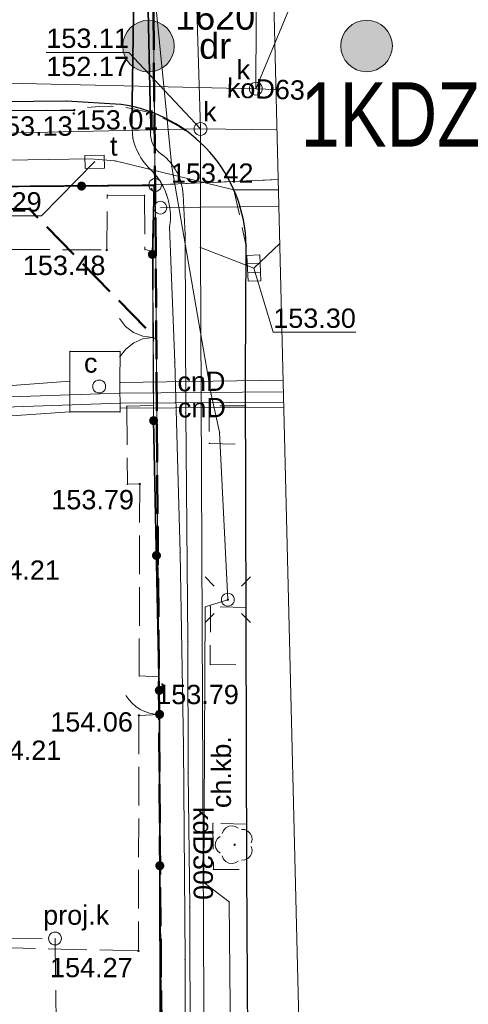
# Model space of a CAD drawing. Header units: metres. Extents: x 6492566 to 6492823, y 5613584 to 5613735.
# Tile 31 of 32: x 6492806 to 6492823, y 5613672 to 5613710. Entities that reach past the tile are written whole.
import ezdxf
from ezdxf.enums import TextEntityAlignment as Align

# ---------------------------------------------------------------- set-up
doc = ezdxf.new("R2010")
doc.units = ezdxf.units.M
for name, pattern in [('L_0_06', [2, 1.5, -0.5]), ('PRZER1-1', [2, 1, -1]), ('PRZER2-1', [3, 2, -1]), ('PRZER3-1', [4, 3, -1])]:
    doc.linetypes.add(name, pattern=pattern)
doc.layers.get('0').update_dxf_attribs({"linetype": 'CONTINUOUS', "lineweight": 18, "true_color": 0x000000})
for name, color, linetype, lineweight in [('GEPPGD', 7, 'CONTINUOUS', 18), ('GESDZI', 7, 'CONTINUOUS', 18), ('GESDZI_O', 7, 'CONTINUOUS', 18), ('GOSRBG', 7, 'CONTINUOUS', 18), ('GSLKBR', 7, 'CONTINUOUS', 18), ('GSLKFU', 7, 'CONTINUOUS', 18), ('GSLKOG', 7, 'CONTINUOUS', 35), ('GSLKRW', 7, 'CONTINUOUS', 25), ('GSPPRB', 7, 'CONTINUOUS', 18), ('GSPWPS', 7, 'CONTINUOUS', 13), ('GSPWPS_O', 7, 'CONTINUOUS', 13), ('GSSKOD', 7, 'PRZER2-1', 18), ('GSSKOD_O', 7, 'PRZER2-1', 18), ('GSSOTW', 7, 'PRZER3-1', 18), ('GULLOB', 7, 'CONTINUOUS', 35), ('GUPELA', 7, 'CONTINUOUS', 18), ('GUPISN', 7, 'PRZER1-1', 18), ('GUPIWZ', 7, 'CONTINUOUS', 18), ('GUPIWZ_O', 7, 'CONTINUOUS', 18), ('GUPPRZ', 7, 'CONTINUOUS', 18), ('GUPPRZ_O', 7, 'CONTINUOUS', 18), ('GUSIKP', 7, 'CONTINUOUS', 18)]:
    doc.layers.add(name, color=color, linetype=linetype, lineweight=lineweight)
for name, color, linetype, lineweight, true_color in [('GESUZY', 7, 'PRZER1-1', 18, 0x008000), ('GESUZY_O', 7, 'PRZER1-1', 18, 0x008000), ('GSPRDL', 7, 'CONTINUOUS', 18, 0x008000), ('GULCPR', 7, 'CONTINUOUS', 18, 0xd200d2), ('GULCPR_O', 7, 'CONTINUOUS', 18, 0xd200d2), ('GULEPR', 1, 'CONTINUOUS', 18, 0xff0000), ('GULKPR', 7, 'CONTINUOUS', 18, 0x803300), ('GULKPR_O', 7, 'CONTINUOUS', 18, 0x803300), ('GULTPR', 7, 'CONTINUOUS', 18, 0xff9100), ('GUPKKS', 7, 'CONTINUOUS', 18, 0x803300), ('GUPKSD', 7, 'CONTINUOUS', 18, 0x803300), ('GUPKSD_O', 7, 'CONTINUOUS', 18, 0x803300), ('mpzp_linie_rozgraniczajace', 7, 'L_0_06', 50, 0xd2691e), ('mpzp_sciezki_rowerowe', 7, 'CONTINUOUS', 18, 0xffd900)]:
    doc.layers.add(name, color=color, linetype=linetype, lineweight=lineweight, true_color=true_color)
doc.styles.add('Arial', font='Arial.ttf')
doc.styles.add('GEO-INFO', font='Arial')

# ---------------------------------------------------------------- blocks, each defined once
blk = doc.blocks.new('SPDLP')
blk.add_hatch(color=0).paths.add_polyline_path([(0, -0.09), (0.027812, -0.085595), (0.052901, -0.072812), (0.072812, -0.052901), (0.085595, -0.027812), (0.09, 0), (0.085595, 0.027812), (0.072812, 0.052901), (0.052901, 0.072812), (0.027812, 0.085595), (0, 0.09), (-0.027812, 0.085595), (-0.052901, 0.072812), (-0.072812, 0.052901), (-0.085595, 0.027812), (-0.09, 0), (-0.085595, -0.027812), (-0.072812, -0.052901), (-0.052901, -0.072812), (-0.027812, -0.085595)])
at = {"color": 0}
for points in [[(-1.271938, -0.268652), (-1.40916, -0.048001), (-1.462858, 0.20623), (-1.426585, 0.463525), (-1.304695, 0.693003), (-1.11182, 0.867117), (-0.871109, 0.964971)], [(-0.648554, 1.126667), (-0.481106, 1.325358), (-0.255912, 1.454989), (0, 1.5), (0.255912, 1.454989), (0.481106, 1.325358), (0.648554, 1.126667)], [(0.871109, 0.964971), (1.11182, 0.867117), (1.304695, 0.693003), (1.426585, 0.463525), (1.462858, 0.20623), (1.40916, -0.048001), (1.271938, -0.268652)], [(-0.137547, -1.292703), (-0.389802, -1.355024), (-0.648184, -1.327532), (-0.881678, -1.213525), (-1.062258, -1.026689), (-1.168249, -0.78945), (-1.186929, -0.530282)], [(1.186929, -0.530282), (1.168249, -0.78945), (1.062258, -1.026689), (0.881678, -1.213525), (0.648184, -1.327532), (0.389802, -1.355024), (0.137547, -1.292703)]]:
    blk.add_lwpolyline(points, dxfattribs=at)
blk = doc.blocks.new('SUUS05')
at = {"color": 0}
blk.add_lwpolyline([(0.5, -0.25), (-0.5, -0.25), (-0.5, 0.25), (0.5, 0.25)], close=True, dxfattribs=at)
for points in [[(-0.175, -0.25), (-0.175, 0.25)], [(0.175, -0.25), (0.175, 0.25)]]:
    blk.add_lwpolyline(points, dxfattribs=at)
blk = doc.blocks.new('OKRAG_PELNY')
at = {"color": 0}
blk.add_lwpolyline([(0, 0.5), (0.12941, 0.482963), (0.25, 0.433013), (0.353553, 0.353553), (0.433013, 0.25), (0.482963, 0.12941), (0.5, 0), (0.482963, -0.12941), (0.433013, -0.25), (0.353553, -0.353553), (0.25, -0.433013), (0.12941, -0.482963), (0, -0.5), (-0.12941, -0.482963), (-0.25, -0.433013), (-0.353553, -0.353553), (-0.433013, -0.25), (-0.482963, -0.12941), (-0.5, 0), (-0.482963, 0.12941), (-0.433013, 0.25), (-0.353553, 0.353553), (-0.25, 0.433013), (-0.12941, 0.482963)], close=True, dxfattribs=at)
blk = doc.blocks.new('POINT')
at = {"color": 0}
blk.add_point((0, 0), dxfattribs=at)
blk = doc.blocks.new('KOLO')
blk.add_hatch(color=0).paths.add_polyline_path([(-0.5, 0), (-0.482963, -0.12941), (-0.433013, -0.25), (-0.353553, -0.353553), (-0.25, -0.433013), (-0.12941, -0.482963), (0, -0.5), (0.12941, -0.482963), (0.25, -0.433013), (0.353553, -0.353553), (0.433013, -0.25), (0.482963, -0.12941), (0.5, 0), (0.482963, 0.12941), (0.433013, 0.25), (0.353553, 0.353553), (0.25, 0.433013), (0.12941, 0.482963), (0, 0.5), (-0.12941, 0.482963), (-0.25, 0.433013), (-0.353553, 0.353553), (-0.433013, 0.25), (-0.482963, 0.12941)])
blk = doc.blocks.new('SUEO')
blk.add_hatch(color=0).paths.add_polyline_path([(-0.002174, 0.089974), (0.023762, 0.086807), (0.042561, 0.0793), (0.060131, 0.066965), (0.076266, 0.047786), (0.086234, 0.025762), (0.089972, 0.002226), (0.088646, -0.015553), (0.081114, -0.038994), (0.066834, -0.060276), (0.049699, -0.075033), (0.027576, -0.085671), (0.004027, -0.08991), (-0.019639, -0.087831), (-0.040932, -0.080154), (-0.059082, -0.067892), (-0.073734, -0.051607), (-0.08374, -0.032979), (-0.089221, -0.011817), (-0.089063, 0.012951), (-0.082571, 0.035806), (-0.069528, 0.057148), (-0.048957, 0.075519), (-0.026898, 0.085887)])
at = {"color": 0}
for points in [[(-1.767767, 1.767767), (-1.06066, 1.06066)], [(1.767767, 1.767767), (1.06066, 1.06066)], [(-1.767767, -1.767767), (-1.06066, -1.06066)], [(1.767767, -1.767767), (1.06066, -1.06066)]]:
    blk.add_lwpolyline(points, dxfattribs=at)
blk = doc.blocks.new('SLBRA')
at = {"color": 0}
for points in [[(1.732051, 1), (1.414214, 0.585786), (1, 0.267949), (0.517638, 0.068148), (0, 0)], [(0, 0), (0.517638, -0.068148), (1, -0.267949), (1.414214, -0.585786), (1.732051, -1)]]:
    blk.add_lwpolyline(points, dxfattribs=at)
blk = doc.blocks.new('KTOK04')
at = {"color": 0}
blk.add_lwpolyline([(0, 0), (-0.01711, -0.261052), (-0.068148, -0.517638), (-0.152241, -0.765367), (-0.267949, -1), (-0.413293, -1.217523), (-0.585786, -1.414214), (-0.782477, -1.586707), (-1, -1.732051)], dxfattribs=at)
blk = doc.blocks.new('PROSTOKAT1_5-1_PELNY')
at = {"color": 0}
blk.add_lwpolyline([(0.75, -0.5), (-0.75, -0.5), (-0.75, 0.5), (0.75, 0.5)], close=True, dxfattribs=at)
blk = doc.blocks.new('EPPGS')
at = {"color": 0}
blk.add_lwpolyline([(0, 0.5), (0.154508, 0.475528), (0.293893, 0.404508), (0.404508, 0.293893), (0.475528, 0.154508), (0.5, 0), (0.475528, -0.154508), (0.404508, -0.293893), (0.293893, -0.404508), (0.154508, -0.475528), (0, -0.5), (-0.154508, -0.475528), (-0.293893, -0.404508), (-0.404508, -0.293893), (-0.475528, -0.154508), (-0.5, 0), (-0.475528, 0.154508), (-0.404508, 0.293893), (-0.293893, 0.404508), (-0.154508, 0.475528)], close=True, dxfattribs=at)

msp = doc.modelspace()

# ---------------------------------------------------------------- hatches: boundary and pattern name
at = {"layer": 'mpzp_sciezki_rowerowe', "linetype": 'Continuous', "lineweight": 18}
for points in [[(6492811.08, 5613707.692, 1), (6492811.08, 5613709.692, 1)], [(6492819.54, 5613707.7, 1), (6492819.54, 5613709.7, 1)]]:
    msp.add_hatch(color=256, dxfattribs=at).paths.add_polyline_path(points)

# ---------------------------------------------------------------- linework, layer by layer
at = {"layer": 'GESDZI', "color": 7, "linetype": 'Continuous', "lineweight": 18, "elevation": 10.22}
for points in [[(6492712.536, 5613714.767), (6492725.917, 5613714.685), (6492741.368, 5613714.627), (6492753.918, 5613714.581), (6492762.949, 5613714.549), (6492766.656, 5613714.362), (6492778.115, 5613714.246), (6492808.367, 5613714.314), (6492810.011, 5613715.605), (6492811.18, 5613718.894), (6492811.225, 5613714.142), (6492811.34, 5613703.308), (6492795.496, 5613703.173), (6492765.908, 5613702.863), (6492728.986, 5613702.408), (6492725.287, 5613701.965), (6492696.667, 5613701.05)], [(6492816.111, 5613703.516), (6492811.34, 5613703.308), (6492811.225, 5613714.142)], [(6492811.34, 5613703.308), (6492816.111, 5613703.516)], [(6492817.426, 5613599.315), (6492812.698, 5613601.399), (6492811.387, 5613603.78), (6492811.933, 5613618.576), (6492811.915, 5613622.567), (6492811.712, 5613652.238), (6492811.34, 5613703.308)]]:
    msp.add_lwpolyline(points, dxfattribs=at)
msp.add_lwpolyline([(6492795.496, 5613703.173), (6492811.34, 5613703.308), (6492811.712, 5613652.238), (6492790.984, 5613653.662), (6492791.29, 5613658.2), (6492792.19, 5613667.96), (6492792.53, 5613671.46)], close=True, dxfattribs=at)
at = {"layer": 'GESUZY', "color": 96, "linetype": 'PRZER1-1', "lineweight": 18, "ltscale": 0.5, "true_color": 0x008000, "elevation": 10.08}
for points in [[(6492712.536, 5613714.767), (6492725.917, 5613714.685), (6492741.368, 5613714.627), (6492753.918, 5613714.581), (6492762.949, 5613714.549), (6492766.656, 5613714.362), (6492778.115, 5613714.246), (6492808.367, 5613714.314), (6492810.011, 5613715.605), (6492811.18, 5613718.894), (6492811.225, 5613714.142), (6492811.34, 5613703.308), (6492795.496, 5613703.173), (6492765.908, 5613702.863), (6492728.986, 5613702.408), (6492725.287, 5613701.965), (6492696.667, 5613701.05)], [(6492811.34, 5613703.308), (6492811.225, 5613714.142), (6492815.858, 5613713.857)], [(6492811.34, 5613703.308), (6492816.111, 5613703.516)], [(6492816.111, 5613703.516), (6492811.34, 5613703.308)], [(6492817.426, 5613599.315), (6492812.698, 5613601.399), (6492811.387, 5613603.78), (6492811.933, 5613618.576), (6492811.915, 5613622.567), (6492811.712, 5613652.238), (6492811.34, 5613703.308)]]:
    msp.add_lwpolyline(points, dxfattribs=at)
msp.add_lwpolyline([(6492795.496, 5613703.173), (6492811.34, 5613703.308), (6492811.712, 5613652.238), (6492790.984, 5613653.662), (6492791.29, 5613658.2), (6492792.19, 5613667.96), (6492792.53, 5613671.46)], close=True, dxfattribs=at)
at = {"layer": 'GOSRBG', "color": 7, "linetype": 'Continuous', "lineweight": 18, "elevation": 10.04}
msp.add_lwpolyline([(6492817.555, 5613644.538), (6492815.362, 5613734.12), (6492701.054, 5613732.094), (6492651.49, 5613730.982), (6492652.622, 5613647.128), (6492704.994, 5613627.943), (6492817.382, 5613583.79)], close=True, dxfattribs=at)
at = {"layer": 'GSLKBR', "color": 7, "linetype": 'Continuous', "lineweight": 18, "elevation": 10.18}
msp.add_lwpolyline([(6492811.23, 5613700.61), (6492811.28, 5613694.16)], dxfattribs=at)
at = {"layer": 'GSLKFU', "color": 7, "linetype": 'Continuous', "lineweight": 18, "elevation": 10.18}
msp.add_lwpolyline([(6492811.5, 5613683.69), (6492811.51, 5613682.76)], dxfattribs=at)
at = {"layer": 'GSLKOG', "color": 7, "linetype": 'Continuous', "lineweight": 35, "elevation": 10.18}
for points in [[(6492795.496, 5613703.173), (6492811.3, 5613703.28), (6492811.23, 5613700.61)], [(6492811.5, 5613683.69), (6492811.28, 5613694.16)], [(6492811.53, 5613671.01), (6492811.51, 5613682.76)]]:
    msp.add_lwpolyline(points, dxfattribs=at)
at = {"layer": 'GSLKRW', "color": 7, "linetype": 'Continuous', "lineweight": 25, "elevation": 10.18}
msp.add_lwpolyline([(6492711.18, 5613706.75), (6492718.39, 5613706.8), (6492729.24, 5613706.78), (6492742.9, 5613706.75), (6492767.63, 5613706.53), (6492783.73, 5613706.33), (6492797.15, 5613706.15), (6492808.2, 5613706.21)], dxfattribs=at)
msp.add_lwpolyline([(6492815.008, 5613657.179), (6492814.889, 5613676.743), (6492814.841, 5613695.845), (6492814.871, 5613700.934, 0.369402), (6492810.012, 5613706.431), (6492807.905, 5613706.559), (6492802.784, 5613706.505)], format="xyb", dxfattribs=at)
at = {"layer": 'GSPPRB', "color": 7, "linetype": 'Continuous', "lineweight": 18}
for p in [(6492807.905, 5613706.559, 10.28), (6492810.012, 5613706.431, 10.28), (6492810.431, 5613705.653, 10.28), (6492811.164, 5613705.877, 10.28), (6492811.164, 5613705.351, 10.28), (6492810.471, 5613705.128, 10.28), (6492811.263, 5613704.861, 10.28), (6492810.704, 5613704.507, 10.28), (6492811.601, 5613704.491, 10.28), (6492813.457, 5613704.58, 10.28), (6492809.786, 5613704.239, 10.28), (6492811.98, 5613704.01, 10.28), (6492811.09, 5613703.969, 10.28), (6492812.184, 5613703.8, 10.28), (6492811.3, 5613703.28, 10.28), (6492809.48, 5613702.91, 10.28), (6492810.93, 5613702.9, 10.28), (6492811.785, 5613702.926, 10.28), (6492812.421, 5613702.928, 10.28), (6492814.389, 5613703.119, 10.28), (6492811.897, 5613701.677, 10.28), (6492812.504, 5613701.374, 10.28), (6492809.46, 5613700.78, 10.28), (6492810.94, 5613700.8, 10.28), (6492811.23, 5613700.61, 10.28), (6492811.26, 5613700.73, 10.28), (6492813.094, 5613700.878, 10.28), (6492814.871, 5613700.934, 10.28), (6492808.029, 5613696.846, 10.28), (6492809.976, 5613696.846, 10.28), (6492812.101, 5613696.425, 10.28), (6492808.025, 5613695.689, 10.28), (6492809.969, 5613695.635, 10.28), (6492814.841, 5613695.845, 10.28), (6492809.972, 5613695.227, 10.28), (6492809.98, 5613694.834, 10.28), (6492813.51, 5613695.18, 10.28), (6492808.029, 5613694.5, 10.28), (6492809.976, 5613694.5, 10.28), (6492810.24, 5613694.72, 10.28), (6492811.28, 5613694.75, 10.28), (6492812.528, 5613694.461, 10.28), (6492813.439, 5613694.738, 10.28), (6492814.844, 5613694.732, 10.28), (6492811.28, 5613694.16, 10.28), (6492813.84, 5613693.71, 10.28), (6492813.439, 5613693.274, 10.28), (6492814.848, 5613693.243, 10.28), (6492810.26, 5613691.69, 10.28), (6492810.74, 5613691.7, 10.28), (6492812.307, 5613689.03, 10.28), (6492813.28, 5613686.93, 10.28), (6492813.485, 5613686.95, 10.28), (6492814.863, 5613686.91, 10.28), (6492812.61, 5613685.596, 10.28), (6492813.475, 5613684.691, 10.28), (6492814.869, 5613684.672, 10.28), (6492810.72, 5613684.25, 10.28), (6492811.49, 5613684.22, 10.28), (6492811.5, 5613683.69, 10.28), (6492810.71, 5613682.72, 10.28), (6492811.51, 5613682.76, 10.28), (6492812.434, 5613681.509, 10.28), (6492812.618, 5613680.48, 10.28), (6492813.582, 5613678.53, 10.28), (6492814.884, 5613678.494, 10.28), (6492813.601, 5613676.742, 10.28), (6492814.889, 5613676.743, 10.28), (6492813.23, 5613676.23, 10.28), (6492814.21, 5613675.48, 10.28), (6492812.683, 5613675.282, 10.28), (6492810.69, 5613673.58, 10.28), (6492812.497, 5613673.249, 10.28)]:
    msp.add_point(p, dxfattribs=at)
at = {"layer": 'GSSKOD', "color": 7, "linetype": 'PRZER2-1', "lineweight": 18, "ltscale": 0.5, "elevation": 10.18}
msp.add_lwpolyline([(6492797.16, 5613703.18), (6492797.15, 5613706.15), (6492808.2, 5613706.21, -0.366287), (6492814.389, 5613703.119), (6492814.871, 5613700.934), (6492814.841, 5613695.845), (6492814.844, 5613694.732), (6492813.439, 5613694.738), (6492813.439, 5613693.274), (6492814.848, 5613693.243), (6492814.863, 5613686.91), (6492813.485, 5613686.95), (6492813.475, 5613684.691), (6492814.869, 5613684.672), (6492814.884, 5613678.494), (6492813.582, 5613678.53), (6492813.601, 5613676.742), (6492814.889, 5613676.743), (6492814.924, 5613670.929)], format="xyb", dxfattribs=at)
msp.add_lwpolyline([(6492811.65, 5613646.33), (6492811.68, 5613650.31), (6492811.6, 5613666.97), (6492811.53, 5613671.01), (6492811.51, 5613682.76), (6492811.5, 5613683.69), (6492811.49, 5613684.22), (6492811.28, 5613694.16), (6492811.28, 5613694.75), (6492811.23, 5613700.61), (6492811.26, 5613700.73), (6492811.3, 5613703.28)], dxfattribs=at)
at = {"layer": 'GSSOTW', "color": 7, "linetype": 'PRZER3-1', "lineweight": 18, "ltscale": 0.5, "elevation": 10.18}
msp.add_lwpolyline([(6492795.75, 5613700.87), (6492809.46, 5613700.78), (6492809.48, 5613702.91), (6492810.93, 5613702.9), (6492810.94, 5613700.8), (6492811.26, 5613700.73), (6492811.28, 5613694.75), (6492810.24, 5613694.72), (6492810.26, 5613691.69), (6492810.74, 5613691.7), (6492810.72, 5613684.25), (6492811.49, 5613684.22), (6492811.5, 5613683.69), (6492811.51, 5613682.76), (6492810.71, 5613682.72), (6492810.69, 5613673.58), (6492804.579, 5613673.722)], dxfattribs=at)
at = {"layer": 'GULCPR', "color": 212, "linetype": 'Continuous', "lineweight": 18, "true_color": 0xd200d2, "elevation": 10.14}
for points in [[(6492808.025, 5613695.689), (6492799.926, 5613695.081)], [(6492816.302, 5613695.727), (6492809.969, 5613695.635)], [(6492789.94, 5613691.01), (6492792.596, 5613690.456), (6492792.614, 5613694.842), (6492799.176, 5613694.862), (6492809.972, 5613695.227), (6492816.313, 5613695.273)], [(6492789.57, 5613690.85), (6492792.987, 5613690.038), (6492793.006, 5613694.45), (6492799.518, 5613694.48), (6492809.98, 5613694.834), (6492816.322, 5613694.88)], [(6492799.908, 5613693.947), (6492808.029, 5613694.5)], [(6492809.975, 5613694.637), (6492816.327, 5613694.687)]]:
    msp.add_lwpolyline(points, dxfattribs=at)
at = {"layer": 'GULEPR', "color": 1, "linetype": 'Continuous', "lineweight": 18, "true_color": 0xff0000, "elevation": 10.14}
msp.add_lwpolyline([(6492817.524, 5613645.771), (6492814.56, 5613645.83), (6492814.52, 5613646.59), (6492814.44, 5613629.74), (6492814.52, 5613646.59), (6492814.36, 5613659.3), (6492814.21, 5613675.48), (6492813.23, 5613676.23), (6492813.28, 5613686.93), (6492814.16, 5613687.21), (6492813.84, 5613693.71), (6492813.51, 5613695.18), (6492811.98, 5613704.01), (6492811.03, 5613713.67), (6492810.51, 5613715.52), (6492810.85, 5613716.19), (6492813.71, 5613719.17), (6492813.83, 5613733.82), (6492813.825, 5613734.093)], dxfattribs=at)
for points in [[(6492810.548, 5613713.366), (6492810.431, 5613705.653), (6492810.471, 5613705.128, 0.1328), (6492811.09, 5613703.969, -0.254416), (6492811.897, 5613701.677), (6492812.101, 5613696.425), (6492812.307, 5613689.03), (6492812.434, 5613681.509), (6492812.497, 5613673.249), (6492812.513, 5613665.932)], [(6492811.018, 5613712.516), (6492811.164, 5613705.877), (6492811.164, 5613705.351, 0.27735), (6492811.601, 5613704.491, -0.220525), (6492812.421, 5613702.928), (6492812.504, 5613701.374), (6492812.528, 5613694.461), (6492812.61, 5613685.596), (6492812.618, 5613680.48), (6492812.683, 5613675.282), (6492812.699, 5613669.546)]]:
    msp.add_lwpolyline(points, format="xyb", dxfattribs=at)
at = {"layer": 'GULKPR', "color": 36, "linetype": 'Continuous', "lineweight": 18, "true_color": 0x803300, "elevation": 10.14}
for points in [[(6492817.42, 5613597.163), (6492813.516, 5613606.852), (6492813.305, 5613653.85), (6492813.094, 5613700.878), (6492813.096, 5613705.478), (6492812.661, 5613719.956), (6492812.624, 5613734.072)], [(6492815.246, 5613707.04), (6492815.37, 5613733.763)], [(6492651.849, 5613704.34), (6492670.622, 5613705.324), (6492683.317, 5613706.027), (6492708.338, 5613707.566), (6492720.621, 5613708.203), (6492768.012, 5613708.147), (6492783.483, 5613707.765), (6492815.246, 5613707.04)], [(6492816.025, 5613707.016), (6492815.246, 5613707.04)], [(6492759.14, 5613704.376), (6492777.383, 5613704.742), (6492780.273, 5613704.777), (6492781.11, 5613704.79), (6492813.096, 5613705.478), (6492816.064, 5613705.443)], [(6492816.172, 5613701.034), (6492815.17, 5613700.079)], [(6492813.094, 5613700.878), (6492815.17, 5613700.079)]]:
    msp.add_lwpolyline(points, dxfattribs=at)
at = {"layer": 'GULKPR', "color": 36, "linetype": 'PRZER3-1', "lineweight": 18, "ltscale": 0.5, "true_color": 0x803300, "elevation": 10.14}
msp.add_lwpolyline([(6492805.057, 5613673.583), (6492805.453, 5613674.076), (6492807.456, 5613674.062), (6492807.682, 5613656.627), (6492807.716, 5613653.911)], dxfattribs=at)
at = {"layer": 'GULLOB', "color": 7, "linetype": 'Continuous', "lineweight": 35, "elevation": 10.12}
for points in [[(6492810.431, 5613705.653), (6492810.548, 5613713.366)], [(6492811.164, 5613705.877), (6492811.018, 5613712.516)]]:
    msp.add_lwpolyline(points, dxfattribs=at)
at = {"layer": 'GULTPR', "color": 30, "linetype": 'Continuous', "lineweight": 18, "true_color": 0xff9100, "elevation": 10.14}
for points in [[(6492651.902, 5613700.455), (6492662.881, 5613700.773), (6492663.744, 5613700.715), (6492699.661, 5613702.552), (6492704.483, 5613702.565), (6492732.923, 5613703.125), (6492775.896, 5613703.786), (6492808.811, 5613704.316), (6492809.786, 5613704.239), (6492814.389, 5613703.119), (6492816.121, 5613703.11)], [(6492811.542, 5613702.425), (6492816.137, 5613702.464)]]:
    msp.add_lwpolyline(points, dxfattribs=at)
at = {"layer": 'GUPPRZ_O', "color": 36, "linetype": 'Continuous', "lineweight": 9, "true_color": 0x803300, "elevation": 10.8, "flags": 128}
for points in [[(6492820.211, 5613711.266), (6492817.008, 5613711.266), (6492815.246, 5613707.04)], [(6492807.117, 5613708.451), (6492810.321, 5613708.451), (6492813.096, 5613705.478)], [(6492807.117, 5613708.451), (6492810.321, 5613708.451)], [(6492819.123, 5613697.592), (6492815.92, 5613697.592), (6492815.17, 5613700.079)]]:
    msp.add_lwpolyline(points, dxfattribs=at)
at = {"layer": 'GUPPRZ_O', "color": 30, "linetype": 'Continuous', "lineweight": 9, "true_color": 0xff9100, "elevation": 10.8, "flags": 128}
msp.add_lwpolyline([(6492803.73, 5613702.107), (6492806.933, 5613702.107), (6492808.99, 5613704.2)], dxfattribs=at)
at = {"layer": 'GUSIKP', "color": 212, "linetype": 'Continuous', "lineweight": 18, "true_color": 0xd200d2, "elevation": 10.14}
msp.add_lwpolyline([(6492808.029, 5613694.5), (6492808.025, 5613695.689), (6492808.029, 5613696.846), (6492809.976, 5613696.846), (6492809.969, 5613695.635), (6492809.976, 5613694.5)], close=True, dxfattribs=at)
at = {"layer": 'mpzp_linie_rozgraniczajace', "lineweight": 50, "flags": 128}
for points in [[(6492811.043, 5613734.044), (6492811.18, 5613718.894), (6492811.225, 5613714.142), (6492811.34, 5613703.308), (6492811.712, 5613652.238), (6492811.763, 5613644.704)], [(6492795.429, 5613702.456), (6492806.46, 5613702.37), (6492811.383, 5613697.33)]]:
    msp.add_lwpolyline(points, dxfattribs=at)
at = {"layer": 'mpzp_sciezki_rowerowe', "lineweight": 18}
for centre in [(6492811.08, 5613708.692), (6492819.54, 5613708.7)]:
    msp.add_circle(centre, 1, dxfattribs=at)

# ---------------------------------------------------------------- block references
at = {"layer": 'GEPPGD', "color": 7, "lineweight": 18, "xscale": 0.5, "yscale": 0.5}
msp.add_blockref('EPPGS', (6492811.34, 5613703.308, 10.24), dxfattribs=at)
at = {"layer": 'GSLKBR', "color": 7, "lineweight": 18, "xscale": 0.7499999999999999, "yscale": 0.75, "rotation": 180.4441444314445}
msp.add_blockref('SLBRA', (6492811.255, 5613697.385, 10.18), dxfattribs=at)
at = {"layer": 'GSLKFU', "color": 7, "lineweight": 18, "xscale": 0.75, "yscale": 0.75, "rotation": 270.6160598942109}
msp.add_blockref('KTOK04', (6492811.51, 5613682.76, 10.18), dxfattribs=at)
at = {"layer": 'GSLKOG', "color": 7, "lineweight": 35, "xscale": 0.35, "yscale": 0.35}
for p in [(6492808.483, 5613703.261, 10.18), (6492811.23, 5613700.61, 10.18), (6492811.28, 5613694.16, 10.18), (6492811.39, 5613688.925, 10.18), (6492811.5, 5613683.69, 10.18), (6492811.51, 5613682.76, 10.18), (6492811.52, 5613676.885, 10.18)]:
    msp.add_blockref('KOLO', p, dxfattribs=at)
at = {"layer": 'GSPRDL', "color": 96, "lineweight": 18, "true_color": 0x008000, "xscale": 0.4999999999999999, "yscale": 0.5, "rotation": 89.99999931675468}
msp.add_blockref('SPDLP', (6492814.423, 5613677.701, 10.12), dxfattribs=at)
at = {"layer": 'GSPWPS', "color": 7, "lineweight": 13, "xscale": 0.09, "yscale": 0.09}
for p in [(6492808.18, 5613706.08, 10.08), (6492808.2, 5613706.21, 10.08), (6492811.2, 5613703.14, 10.08), (6492809.46, 5613700.78, 10.08), (6492810.74, 5613691.7, 10.08), (6492811.62, 5613683.92, 10.08), (6492810.71, 5613682.72, 10.08), (6492810.69, 5613673.58, 10.08)]:
    msp.add_blockref('KOLO', p, dxfattribs=at)
at = {"layer": 'GUPELA', "color": 7, "lineweight": 18, "xscale": 0.5, "yscale": 0.5}
for name, p in [('SUEO', (6492814.16, 5613687.21, 10.15)), ('OKRAG_PELNY', (6492814.16, 5613687.21, 10.16))]:
    msp.add_blockref(name, p, dxfattribs=at)
at = {"layer": 'GUPISN', "color": 7, "lineweight": 18, "xscale": 0.5, "yscale": 0.5}
msp.add_blockref('OKRAG_PELNY', (6492811.542, 5613702.425, 10.16), dxfattribs=at)
at = {"layer": 'GUPIWZ', "color": 7, "lineweight": 18, "xscale": 0.4999999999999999, "yscale": 0.5}
for name, p, rotation in [('PROSTOKAT1_5-1_PELNY', (6492808.99, 5613704.2, 10.18), 0.9300705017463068), ('OKRAG_PELNY', (6492809.168, 5613695.485, 10.18), 269.9999974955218)]:
    msp.add_blockref(name, p, dxfattribs=dict(at, rotation=rotation))
at = {"layer": 'GUPKKS', "color": 36, "lineweight": 18, "true_color": 0x803300, "rotation": 92.5346825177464}
msp.add_blockref('SUUS05', (6492815.17, 5613700.079, 10.16), dxfattribs=at)
at = {"layer": 'GUPKSD', "color": 36, "lineweight": 18, "true_color": 0x803300, "xscale": 0.5, "yscale": 0.5}
for p in [(6492815.246, 5613707.04, 10.16), (6492813.096, 5613705.478, 10.16), (6492807.456, 5613674.062, 10.16)]:
    msp.add_blockref('OKRAG_PELNY', p, dxfattribs=at)
at = {"layer": 'GUPPRZ', "color": 36, "lineweight": 18, "true_color": 0x803300}
for p in [(6492815.246, 5613707.04, 10.16), (6492813.096, 5613705.478, 10.16), (6492815.17, 5613700.079, 10.16)]:
    msp.add_blockref('POINT', p, dxfattribs=at)
at = {"layer": 'GUPPRZ', "color": 30, "lineweight": 18, "true_color": 0xff9100}
msp.add_blockref('POINT', (6492808.99, 5613704.2, 10.16), dxfattribs=at)

# ---------------------------------------------------------------- texts
at = {"layer": 'GESDZI_O', "color": 7, "linetype": 'Continuous', "lineweight": 0, "style": 'GEO-INFO'}
msp.add_text('1620', height=1, dxfattribs=at).set_placement((6492813.668, 5613709.831, 10.8), align=Align.MIDDLE_CENTER)
at = {"layer": 'GESUZY_O', "color": 96, "linetype": 'Continuous', "lineweight": 0, "true_color": 0x008000, "style": 'GEO-INFO'}
msp.add_text('dr', height=1, dxfattribs=at).set_placement((6492813.668, 5613708.701, 10.8), align=Align.MIDDLE_CENTER)
at = {"layer": 'GSPWPS_O', "color": 7, "linetype": 'Continuous', "lineweight": 0, "style": 'GEO-INFO'}
for s, p in [('153.13', (6492804.932, 5613705.217, 10.8)), ('153.01', (6492808.259, 5613705.456, 10.8)), ('153.42', (6492811.95, 5613703.39, 10.8)), ('153.48', (6492806.206, 5613699.811, 10.8)), ('153.79', (6492807.311, 5613690.718, 10.8)), ('154.21', (6492804.438, 5613687.982, 10.8)), ('153.79', (6492811.381, 5613683.156, 10.8)), ('154.06', (6492807.271, 5613682.091, 10.8)), ('154.21', (6492804.492, 5613680.993, 10.8)), ('154.27', (6492807.261, 5613672.559, 10.8))]:
    msp.add_text(s, height=0.75, dxfattribs=at).set_placement(p)
at = {"layer": 'GSSKOD_O', "color": 7, "linetype": 'Continuous', "lineweight": 0, "style": 'GEO-INFO'}
msp.add_text('ch.kb.', height=0.75, rotation=89.8788, dxfattribs=at).set_placement((6492813.892, 5613680.519, 10.8), align=Align.MIDDLE)
at = {"layer": 'GULCPR_O', "color": 212, "linetype": 'Continuous', "lineweight": 0, "true_color": 0xd200d2, "style": 'GEO-INFO'}
for rotation, p in [(0.8238, (6492813.135, 5613695.681, 10.8)), (0.4495, (6492813.151, 5613694.662, 10.8))]:
    msp.add_text('cnD', height=0.75, rotation=rotation, dxfattribs=at).set_placement(p, align=Align.MIDDLE_CENTER)
at = {"layer": 'GULKPR_O', "color": 36, "linetype": 'Continuous', "lineweight": 0, "true_color": 0x803300, "style": 'GEO-INFO'}
for s, rotation, p in [('koD63', 358.2366, (6492815.635, 5613707.028, 10.8)), ('kdD300', 270.2577, (6492813.199, 5613677.364, 10.8))]:
    msp.add_text(s, height=0.75, rotation=rotation, dxfattribs=at).set_placement(p, align=Align.MIDDLE_CENTER)
at = {"layer": 'GUPIWZ_O', "color": 7, "linetype": 'Continuous', "lineweight": 0, "style": 'GEO-INFO'}
for s, p in [('t', (6492809.878, 5613704.443, 10.8)), ('c', (6492809.101, 5613696.022, 10.8))]:
    msp.add_text(s, height=0.75, dxfattribs=at).set_placement(p, align=Align.RIGHT)
at = {"layer": 'GUPKSD_O', "color": 36, "linetype": 'Continuous', "lineweight": 0, "true_color": 0x803300, "style": 'GEO-INFO'}
for s, p in [('k', (6492815.023, 5613707.407, 10.8)), ('k', (6492813.72, 5613705.772, 10.8)), ('proj.k', (6492809.556, 5613674.596, 10.8))]:
    msp.add_text(s, height=0.75, dxfattribs=at).set_placement(p, align=Align.RIGHT)
at = {"layer": 'GUPPRZ_O', "color": 36, "linetype": 'Continuous', "lineweight": 0, "true_color": 0x803300, "style": 'GEO-INFO'}
for s, p in [('153.11', (6492807.117, 5613708.624)), ('152.17', (6492807.117, 5613707.529))]:
    msp.add_text(s, height=0.75, dxfattribs=at).set_placement(p)
at = {"layer": 'GUPPRZ_O', "color": 30, "linetype": 'Continuous', "lineweight": 0, "true_color": 0xff9100, "style": 'GEO-INFO'}
msp.add_text('153.29', height=0.75, dxfattribs=at).set_placement((6492803.73, 5613702.649), align=Align.MIDDLE_LEFT)
at = {"layer": 'GUPPRZ_O', "color": 36, "linetype": 'Continuous', "lineweight": 0, "true_color": 0x803300, "style": 'GEO-INFO'}
msp.add_text('153.30', height=0.75, dxfattribs=at).set_placement((6492815.92, 5613698.135), align=Align.MIDDLE_LEFT)
at = {"layer": 'mpzp_linie_rozgraniczajace', "style": 'Arial', "width": 0.78}
msp.add_text('1KDZ', height=2.5, dxfattribs=at).set_placement((6492816.982, 5613707.293), align=Align.TOP_LEFT)

doc.saveas('drawing.dxf')
